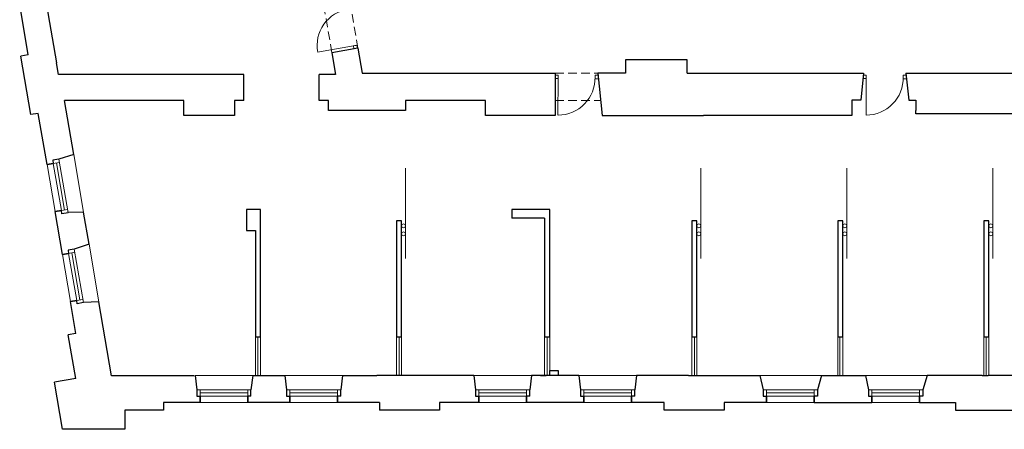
# Model space of a CAD drawing. Header units: millimetres. Extents: x 6904000 to 7075021, y 297772 to 407623.
# Tile 86 of 91: x 7042500 to 7043656, y 374643 to 375124. Entities that reach past the tile are written whole.
import ezdxf

# ---------------------------------------------------------------- set-up
doc = ezdxf.new("R2010")
doc.units = ezdxf.units.MM
doc.linetypes.add('MCS - 2 piętro - koncepcja (2026.04.17)_do wysłania$0$DASHED', pattern=[19.05, 12.7, -6.35])
for name, color, linetype, lineweight in [('MCS - 2 piętro - koncepcja (2026.04.17)_do wysłania$0$Drzwi i okna', 8, 'Continuous', 9), ('MCS - 2 piętro - koncepcja (2026.04.17)_do wysłania$0$Przekrojowa', 8, 'Continuous', 25), ('MCS - 2 piętro - koncepcja (2026.04.17)_do wysłania$0$Ramka', 8, 'Continuous', 9), ('MCS - 2 piętro - koncepcja (2026.04.17)_do wysłania$0$Widokowa', 8, 'Continuous', 9)]:
    doc.layers.add(name, color=color, linetype=linetype, lineweight=lineweight)

# ---------------------------------------------------------------- blocks, each defined once
blk = doc.blocks.new('MCS - 2 piętro - koncepcja (2026.04.17)_do wysłania$0$zw$2918')
at = {"layer": 'MCS - 2 piętro - koncepcja (2026.04.17)_do wysłania$0$Drzwi i okna', "color": 0}
for p, q in [((1374.5, -3200.2), (1290.3, -3215.2)), ((1373.5, -3200.3), (1382.3, -3198.7)), ((1375.7, -3207.2), (1374.5, -3200.2)), ((1382.3, -3198.7), (1383.6, -3205.9)), ((1855.3, -3269), (1848.8, -3269)), ((1848.8, -3277), (1855.3, -3277)), ((1855.3, -3277), (1855.1, -3362.5)), ((1855.3, -3278), (1855.3, -3269)), ((1942.2, -3278.2), (1942.2, -3269.2)), ((1942.2, -3269.2), (1948.8, -3269.2)), ((1942.2, -3277.2), (1950.1, -3277.2)), ((2571.6, -3277), (2579.4, -3277)), ((2579.4, -3269), (2572.9, -3269)), ((2579.4, -3277), (2579.3, -3362.5)), ((2579.4, -3278), (2579.4, -3269)), ((2666.3, -3278.2), (2666.3, -3269.2)), ((2666.3, -3269.2), (2672.9, -3269.2)), ((2666.3, -3277.2), (2674.2, -3277.2))]:
    blk.add_line(p, q, dxfattribs=at)
at = {"layer": 'MCS - 2 piętro - koncepcja (2026.04.17)_do wysłania$0$Drzwi i okna', "color": 0, "ltscale": 1.6}
for centre, start, end in [((1375.7, -3199.7), 98.6519, 190.2626), ((1855.5, -3275.8), 269.7794, 1.39), ((2579.6, -3275.8), 269.7794, 1.39)]:
    blk.add_arc(centre, 86.7, start, end, dxfattribs=at)
at = {"layer": 'MCS - 2 piętro - koncepcja (2026.04.17)_do wysłania$0$Drzwi i okna', "color": 0}
for centre, start, end in [((1364.1, -3122.6), 278.4889, 281.7875), ((1933.4, -3273.7), 178.2545, 181.5531), ((2657.5, -3273.7), 178.2545, 181.5531)]:
    blk.add_arc(centre, 78.2, start, end, dxfattribs=at)
at = {"layer": 'MCS - 2 piętro - koncepcja (2026.04.17)_do wysłania$0$Przekrojowa', "color": 0, "ltscale": 1.6}
for p, q in [((610.4, -3221.4), (590.2, -3103.1)), ((653.3, -3104.3), (676.4, -3239.5)), ((1384.9, -3205.7), (1323.8, -3216.1)), ((1323.8, -3216.1), (1332.6, -3267.4)), ((1384.9, -3205.7), (1394.9, -3264.1)), ((610.4, -3221.4), (592.7, -3224.4)), ((616.1, -3361.4), (592.7, -3224.4)), ((2158.9, -3232.8), (2013.9, -3232.8)), ((2013.9, -3232.8), (2013.9, -3264.1)), ((2158.9, -3264.1), (2158.9, -3232.8)), ((681.2, -3267.4), (676.4, -3239.5)), ((1116.8, -3267.4), (681.2, -3267.4)), ((1116.8, -3328.1), (1116.8, -3267.4)), ((1332.6, -3267.4), (1293.8, -3267.4)), ((1293.8, -3328.1), (1293.8, -3267.4)), ((1394.9, -3264.1), (1848.8, -3264.1)), ((1848.8, -3264.1), (1848.8, -3328.1)), ((2013.9, -3264.1), (1948.8, -3264.1)), ((1948.8, -3264.3), (1958.7, -3363.7)), ((2158.9, -3264.1), (2572.9, -3264.1)), ((2572.9, -3264.1), (2566.6, -3327.7)), ((2672.9, -3264.1), (3384.5, -3264.1)), ((2672.9, -3264.1), (2679.3, -3327.7)), ((717.2, -3454.7), (695.6, -3328.1)), ((975.8, -3328.1), (695.6, -3328.1)), ((975.8, -3363.1), (975.8, -3328.1)), ((1116.8, -3328.1), (1094.8, -3328.1)), ((1094.8, -3328.1), (1094.8, -3363.1)), ((1315.8, -3328.1), (1293.8, -3328.1)), ((1315.8, -3351.7), (1315.8, -3328.1)), ((1684.8, -3328.1), (1496.8, -3328.1)), ((1496.8, -3328.1), (1496.8, -3351.7)), ((1684.8, -3363.7), (1684.8, -3328.1)), ((1848.8, -3328.1), (1848.8, -3363.7)), ((2566.6, -3327.7), (2545.9, -3327.7)), ((2545.9, -3327.7), (2545.9, -3363.7)), ((2679.3, -3327.7), (2695.9, -3327.7)), ((2695.9, -3327.7), (2695.9, -3351.7)), ((1496.8, -3351.7), (1315.8, -3351.7)), ((2695.9, -3359.7), (2695.9, -3351.7)), ((633.8, -3358.4), (616.1, -3361.4)), ((654.4, -3478.6), (633.8, -3358.4)), ((1094.8, -3363.1), (975.8, -3363.1)), ((1848.8, -3363.7), (1684.8, -3363.7)), ((1958.7, -3363.7), (2196.9, -3363.7)), ((2545.9, -3363.7), (2196.9, -3363.7)), ((2855.7, -3359.7), (2695.9, -3359.7)), ((3319.7, -3359.7), (2855.7, -3359.7)), ((717.2, -3454.7), (682.4, -3466)), ((1156.1, -3583.7), (1123.1, -3583.7)), ((1123.1, -3583.7), (1123.1, -3633.7)), ((1156.1, -3883.7), (1156.1, -3583.7)), ((1835.7, -3583.7), (1746.7, -3583.7)), ((1746.7, -3583.7), (1746.7, -3604.7)), ((1835.7, -3583.7), (1821.7, -3583.7)), ((1835.7, -3883.7), (1835.7, -3583.7)), ((690.5, -3689.6), (673.3, -3589)), ((740.4, -3590.1), (703.8, -3591.5)), ((753.3, -3665.6), (740.4, -3590.1)), ((1823.7, -3604.7), (1746.7, -3604.7)), ((1823.7, -3604.7), (1823.7, -3883.7)), ((1487.7, -3610.7), (1475.7, -3610.7)), ((1475.7, -3610.7), (1475.7, -3883.7)), ((1487.7, -3883.7), (1487.7, -3610.7)), ((2181.7, -3610.7), (2169.7, -3610.7)), ((2169.7, -3610.7), (2169.7, -3883.7)), ((2181.7, -3883.7), (2181.7, -3610.7)), ((2524.7, -3610.7), (2512.7, -3610.7)), ((2512.7, -3610.7), (2512.7, -3883.7)), ((2524.7, -3883.7), (2524.7, -3610.7)), ((2867.7, -3610.7), (2855.7, -3610.7)), ((2855.7, -3610.7), (2855.7, -3883.7)), ((2867.7, -3883.7), (2867.7, -3610.7)), ((1123.1, -3633.7), (1144.1, -3633.7)), ((1144.1, -3633.7), (1144.1, -3883.7)), ((753.3, -3665.6), (718.5, -3676.9)), ((722.1, -3874.9), (709.3, -3800)), ((776.5, -3801), (739.9, -3802.5)), ((806.1, -3974.4), (776.5, -3801)), ((722.1, -3874.9), (704.4, -3877.9)), ((722, -3980.7), (704.4, -3877.9)), ((1156.1, -3883.7), (1144.1, -3883.7)), ((1487.7, -3883.7), (1475.7, -3883.7)), ((1835.7, -3883.7), (1823.7, -3883.7)), ((2181.7, -3883.7), (2169.7, -3883.7)), ((2524.7, -3883.7), (2512.7, -3883.7)), ((2867.7, -3883.7), (2855.7, -3883.7)), ((1000.3, -3974.4), (806.1, -3974.4)), ((1137.7, -3973.7), (1213.2, -3973.7)), ((1348.7, -3973.7), (1429.7, -3973.7)), ((1657.2, -3973.7), (1429.7, -3973.7)), ((1904.2, -3973.7), (1792.7, -3973.7)), ((1813.7, -3973.7), (1827.7, -3973.7)), ((1835.7, -3973.7), (1835.7, -3961.7)), ((1835.7, -3961.7), (1855.7, -3961.7)), ((1855.7, -3961.7), (1855.7, -3973.7)), ((2161.7, -3973.7), (2039.7, -3973.7)), ((2161.7, -3973.7), (2175.7, -3973.7)), ((2175.7, -3973.7), (2329.5, -3973.7)), ((2329.5, -3973.7), (2337.1, -4007.1)), ((2474.5, -3973.7), (2464.7, -4007.1)), ((2474.5, -3973.7), (2577.5, -3973.7)), ((2506.7, -3973.7), (2520.7, -3973.7)), ((2577.5, -3973.7), (2585.1, -4007.1)), ((2722.5, -3973.7), (2712.7, -4007.1)), ((2851.7, -3973.7), (2722.5, -3973.7)), ((2851.7, -3973.7), (2865.7, -3973.7)), ((2998.5, -3973.7), (2865.7, -3973.7)), ((722, -3980.7), (671.6, -3989.3)), ((690.6, -4099.8), (671.6, -3989.3)), ((1133.7, -4021.9), (1133.7, -4007.1)), ((1344.7, -4021.9), (1344.7, -4007.1)), ((1788.7, -4021.9), (1788.7, -4007.1)), ((2035.7, -4021.9), (2035.7, -4007.1)), ((1013.9, -4036.8), (927.9, -4036.8)), ((927.9, -4036.8), (927.9, -4054.8)), ((1224.9, -4036.8), (1125.9, -4036.8)), ((1435.9, -4036.8), (1336.9, -4036.8)), ((1435.9, -4036.8), (1435.9, -4054.8)), ((1668.9, -4036.8), (1576.9, -4036.8)), ((1576.9, -4036.8), (1576.9, -4054.8)), ((1915.9, -4036.8), (1780.9, -4036.8)), ((2104.9, -4036.8), (2027.9, -4036.8)), ((2104.9, -4054.8), (2104.9, -4036.8)), ((2344.9, -4036.8), (2245.9, -4036.8)), ((2245.9, -4036.8), (2245.9, -4054.8)), ((2456.9, -4036.8), (2592.9, -4036.8)), ((2704.9, -4036.8), (2788.9, -4036.8)), ((2788.9, -4036.8), (2788.9, -4054.8)), ((927.9, -4054.8), (836.9, -4054.8)), ((836.9, -4054.8), (836.9, -4099.8)), ((1576.9, -4054.8), (1435.9, -4054.8)), ((2245.9, -4054.8), (2104.9, -4054.8)), ((2788.9, -4054.8), (2926.9, -4054.8)), ((836.9, -4099.8), (690.6, -4099.8)), ((836.9, -4099.8), (701, -4099.8))]:
    blk.add_line(p, q, dxfattribs=at)
at = {"layer": 'MCS - 2 piętro - koncepcja (2026.04.17)_do wysłania$0$Przekrojowa', "color": 0}
for p, q in [((682.4, -3466), (667.8, -3468.5)), ((667.8, -3468.5), (669.1, -3476.1)), ((669.1, -3476.1), (654.4, -3478.6)), ((654.4, -3478.6), (669.1, -3476.1)), ((688, -3586.5), (673.3, -3589)), ((673.3, -3589), (688, -3586.5)), ((689.3, -3594.2), (688, -3586.5)), ((703.9, -3591.7), (689.3, -3594.2)), ((718.5, -3676.9), (703.9, -3679.4)), ((705.2, -3687.1), (690.5, -3689.6)), ((690.5, -3689.6), (705.2, -3687.1)), ((703.9, -3679.4), (705.2, -3687.1)), ((724.1, -3797.5), (709.3, -3800)), ((709.3, -3800), (724.1, -3797.5)), ((725.4, -3805.1), (724.1, -3797.5)), ((740, -3802.6), (725.4, -3805.1)), ((1002.2, -3973.7), (1006.1, -4007.1)), ((1137.7, -3973.7), (1133.7, -4007.1)), ((1213.2, -3973.7), (1217.1, -4007.1)), ((1348.7, -3973.7), (1344.7, -4007.1)), ((1657.2, -3973.7), (1661.1, -4007.1)), ((1792.7, -3973.7), (1788.7, -4007.1)), ((1904.2, -3973.7), (1908.1, -4007.1)), ((2039.7, -3973.7), (2035.7, -4007.1)), ((1006.1, -4007.1), (1006.1, -4021.9)), ((1006.1, -4021.9), (1013.9, -4021.9)), ((1013.9, -4021.9), (1013.9, -4036.8)), ((1013.9, -4036.8), (1013.9, -4021.9)), ((1133.7, -4021.9), (1125.9, -4021.9)), ((1125.9, -4021.9), (1125.9, -4036.8)), ((1125.9, -4036.8), (1125.9, -4021.9)), ((1217.1, -4007.1), (1217.1, -4021.9)), ((1217.1, -4021.9), (1224.9, -4021.9)), ((1224.9, -4021.9), (1224.9, -4036.8)), ((1224.9, -4036.8), (1224.9, -4021.9)), ((1344.7, -4021.9), (1336.9, -4021.9)), ((1336.9, -4021.9), (1336.9, -4036.8)), ((1336.9, -4036.8), (1336.9, -4021.9)), ((1661.1, -4007.1), (1661.1, -4021.9)), ((1661.1, -4021.9), (1668.9, -4021.9)), ((1668.9, -4021.9), (1668.9, -4036.8)), ((1668.9, -4036.8), (1668.9, -4021.9)), ((1788.7, -4021.9), (1780.9, -4021.9)), ((1780.9, -4021.9), (1780.9, -4036.8)), ((1780.9, -4036.8), (1780.9, -4021.9)), ((1908.1, -4007.1), (1908.1, -4021.9)), ((1908.1, -4021.9), (1915.9, -4021.9)), ((1915.9, -4021.9), (1915.9, -4036.8)), ((1915.9, -4036.8), (1915.9, -4021.9)), ((2035.7, -4021.9), (2027.9, -4021.9)), ((2027.9, -4021.9), (2027.9, -4036.8)), ((2027.9, -4036.8), (2027.9, -4021.9)), ((2337.1, -4007.1), (2337.1, -4021.9)), ((2337.1, -4021.9), (2344.9, -4021.9)), ((2344.9, -4021.9), (2344.9, -4036.8)), ((2344.9, -4036.8), (2344.9, -4021.9)), ((2464.7, -4021.9), (2456.9, -4021.9)), ((2456.9, -4021.9), (2456.9, -4036.8)), ((2456.9, -4036.8), (2456.9, -4021.9)), ((2464.7, -4007.1), (2464.7, -4021.9)), ((2585.1, -4007.1), (2585.1, -4021.9)), ((2585.1, -4021.9), (2592.9, -4021.9)), ((2592.9, -4021.9), (2592.9, -4036.8)), ((2592.9, -4036.8), (2592.9, -4021.9)), ((2712.7, -4021.9), (2704.9, -4021.9)), ((2704.9, -4021.9), (2704.9, -4036.8)), ((2704.9, -4036.8), (2704.9, -4021.9)), ((2712.7, -4007.1), (2712.7, -4021.9))]:
    blk.add_line(p, q, dxfattribs=at)
at = {"layer": 'MCS - 2 piętro - koncepcja (2026.04.17)_do wysłania$0$Widokowa', "color": 0, "linetype": 'MCS - 2 piętro - koncepcja (2026.04.17)_do wysłania$0$DASHED', "ltscale": 1.6}
for p, q in [((1323.8, -3216.1), (1305.1, -3106.7)), ((1384.9, -3205.7), (1368.1, -3107.1)), ((1848.8, -3264.1), (1948.8, -3264.1)), ((1848.8, -3328.1), (1955.2, -3328.1))]:
    blk.add_line(p, q, dxfattribs=at)
at = {"layer": 'MCS - 2 piętro - koncepcja (2026.04.17)_do wysłania$0$Widokowa', "color": 0}
for p, q in [((703.9, -3591.7), (682.4, -3466)), ((669.1, -3476.1), (683.7, -3473.6)), ((688, -3586.7), (669.1, -3476.1)), ((695.3, -3585.3), (676.4, -3474.9)), ((688, -3586.5), (702.6, -3584)), ((740, -3802.6), (718.5, -3676.9)), ((705.2, -3687.1), (719.8, -3684.6)), ((724.1, -3797.7), (705.2, -3687.1)), ((731.4, -3796.2), (712.5, -3685.8)), ((724.1, -3797.5), (738.7, -3795)), ((1137.7, -3973.7), (1002.2, -3973.7)), ((1348.7, -3973.7), (1213.2, -3973.7)), ((1792.7, -3973.7), (1657.2, -3973.7)), ((2039.7, -3973.7), (1904.2, -3973.7)), ((1133.7, -4007.1), (1006.1, -4007.1)), ((1013.9, -4021.9), (1013.9, -4007.1)), ((1125.9, -4014.5), (1013.9, -4014.5)), ((1126.1, -4021.9), (1013.9, -4021.9)), ((1125.9, -4021.9), (1125.9, -4007.1)), ((1344.7, -4007.1), (1217.1, -4007.1)), ((1224.9, -4021.9), (1224.9, -4007.1)), ((1336.9, -4014.5), (1224.9, -4014.5)), ((1337.1, -4021.9), (1224.9, -4021.9)), ((1336.9, -4021.9), (1336.9, -4007.1)), ((1788.7, -4007.1), (1661.1, -4007.1)), ((1668.9, -4021.9), (1668.9, -4007.1)), ((1780.9, -4014.5), (1668.9, -4014.5)), ((1781.1, -4021.9), (1668.9, -4021.9)), ((1780.9, -4021.9), (1780.9, -4007.1)), ((2035.7, -4007.1), (1908.1, -4007.1)), ((1915.9, -4021.9), (1915.9, -4007.1)), ((2027.9, -4014.5), (1915.9, -4014.5)), ((2028.1, -4021.9), (1915.9, -4021.9)), ((2027.9, -4021.9), (2027.9, -4007.1)), ((2464.7, -4007.1), (2337.1, -4007.1)), ((2344.9, -4021.9), (2344.9, -4007.1)), ((2456.9, -4014.5), (2344.9, -4014.5)), ((2457.1, -4021.9), (2344.9, -4021.9)), ((2456.9, -4021.9), (2456.9, -4007.1)), ((2712.7, -4007.1), (2585.1, -4007.1)), ((2592.9, -4021.9), (2592.9, -4007.1)), ((2704.9, -4014.5), (2592.9, -4014.5)), ((2705.1, -4021.9), (2592.9, -4021.9)), ((2704.9, -4021.9), (2704.9, -4007.1))]:
    blk.add_line(p, q, dxfattribs=at)
at = {"layer": 'MCS - 2 piętro - koncepcja (2026.04.17)_do wysłania$0$Widokowa', "color": 0, "ltscale": 1.6}
for p, q in [((717.2, -3454.7), (740.4, -3590.1)), ((654.4, -3478.6), (673.3, -3589)), ((1496.7, -3699), (1496.7, -3486.9)), ((2190.7, -3699), (2190.7, -3486.9)), ((2533.7, -3699), (2533.7, -3486.9)), ((2876.7, -3699), (2876.7, -3486.9)), ((753.3, -3665.6), (776.5, -3801)), ((690.5, -3689.6), (709.3, -3800)), ((1144.1, -3883.7), (1144.1, -3973.7)), ((1150.1, -3883.7), (1150.1, -3973.7)), ((1156.1, -3973.7), (1156.1, -3883.7)), ((1475.7, -3883.7), (1475.7, -3973.7)), ((1481.7, -3883.7), (1481.7, -3973.7)), ((1487.7, -3973.7), (1487.7, -3883.7)), ((1823.7, -3883.7), (1823.7, -3973.7)), ((1829.7, -3883.7), (1829.7, -3973.7)), ((1835.7, -3973.7), (1835.7, -3883.7)), ((2169.7, -3883.7), (2169.7, -3973.7)), ((2175.7, -3883.7), (2175.7, -3973.7)), ((2181.7, -3973.7), (2181.7, -3883.7)), ((2512.7, -3883.7), (2512.7, -3973.7)), ((2517.7, -3883.7), (2517.7, -3973.7)), ((2524.7, -3973.7), (2524.7, -3883.7)), ((2855.7, -3883.7), (2855.7, -3973.7)), ((2861.7, -3883.7), (2861.7, -3973.7)), ((2867.7, -3973.7), (2867.7, -3883.7)), ((2329.5, -3973.7), (2474.5, -3973.7)), ((2577.5, -3973.7), (2722.5, -3973.7)), ((1013.9, -4036.8), (1125.9, -4036.8)), ((1224.9, -4036.8), (1336.9, -4036.8)), ((1668.9, -4036.8), (1780.9, -4036.8)), ((1915.9, -4036.8), (2027.9, -4036.8)), ((2344.9, -4036.8), (2456.9, -4036.8)), ((2592.9, -4036.8), (2704.9, -4036.8))]:
    blk.add_line(p, q, dxfattribs=at)
for centre in [(1492.2, -3622.3), (2186.2, -3622.3), (2529.2, -3622.3), (2872.2, -3622.3), (1492.2, -3641.1), (2186.2, -3641.1), (2529.2, -3641.1), (2872.2, -3641.1)]:
    blk.add_circle(centre, 4.5, dxfattribs=at)

msp = doc.modelspace()

# ---------------------------------------------------------------- block references
at = {"layer": 'MCS - 2 piętro - koncepcja (2026.04.17)_do wysłania$0$Ramka', "xscale": 0.5, "yscale": 0.5, "zscale": 0.5}
msp.add_blockref('MCS - 2 piętro - koncepcja (2026.04.17)_do wysłania$0$zw$2918', (7042204.5, 376693.4), dxfattribs=at)

doc.saveas('drawing.dxf')
